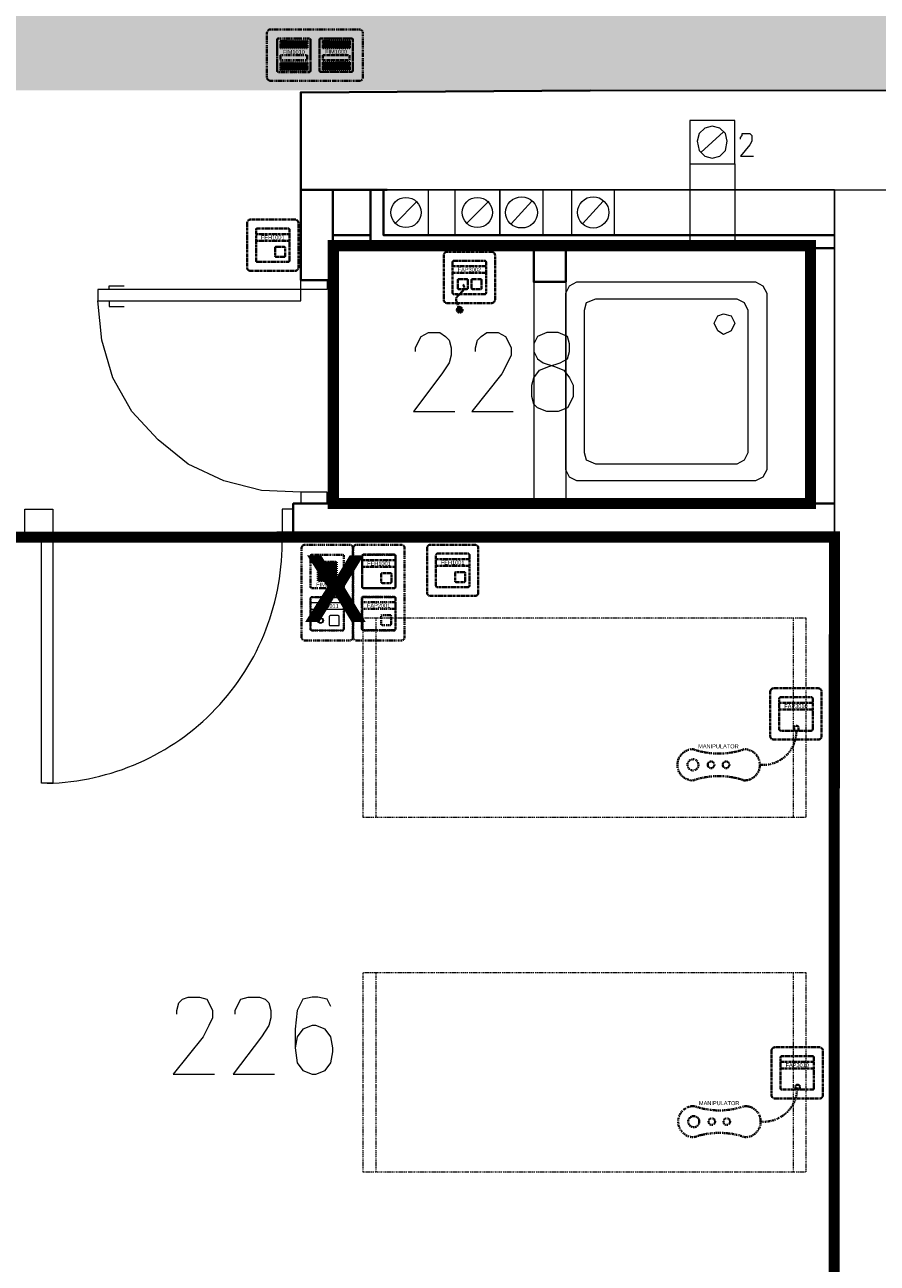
# Model space of a CAD drawing. Header units: millimetres. Extents: x 1 to 17496, y 1 to 30809.
# Tile 202 of 256: x 11683 to 12065, y 20926 to 21481. Entities that reach past the tile are written whole.
import ezdxf
from ezdxf.enums import TextEntityAlignment as Align

# ---------------------------------------------------------------- set-up
doc = ezdxf.new("R2010")
doc.units = ezdxf.units.MM
doc.linetypes.add('BORDER', pattern=[1.75, 0.5, -0.25, 0.5, -0.25, 0, -0.25])
doc.linetypes.add('CENTER', pattern=[2, 1.25, -0.25, 0.25, -0.25])
for name, color, linetype, lineweight in [('0_Przyz_do demontażu', 1, 'CENTER', 40), ('0_Przyz_FAP2001', 1, 'BORDER', 40), ('0_Przyz_FAP3002', 1, 'CENTER', 40), ('0_Przyz_FAP3010', 1, 'CENTER', 40), ('0_Przyz_FEH-1001', 1, 'CENTER', 40), ('0_Przyz_FIM1100', 1, 'BORDER', 40), ('0_Przyz_FIM1200', 1, 'CENTER', 40), ('0_Przyz_Manipulator', 1, 'BORDER', 40), ('0_Przyz_Ramka x4', 1, 'BORDER', 40), ('0_Przyz_Sala chorych', 5, 'BORDER', 40), ('0_Przyz_WC pacjenta', 30, 'CENTER', 40), ('0_Przyz_łóżko', 150, 'BORDER', 40), ('2DE_OBJ_ABB-SIGNAL', 7, 'Continuous', 18), ('N_SSP_ewakuacja', 4, 'CENTER', 40)]:
    doc.layers.add(name, color=color, linetype=linetype, lineweight=lineweight)
for name, color, linetype in [('2DE_TXTMARK', 41, 'Continuous'), ('2DE_TXTNUM', 11, 'Continuous'), ('PDF _Geometria', 7, 'Continuous')]:
    doc.layers.add(name, color=color, linetype=linetype)
doc.styles.add('arial', font='arialbd.ttf')
doc.styles.add('CP_ATTR', font='ARIAL.TTF')
doc.styles.add('CP_ELATT', font='ARIAL.TTF')

# ---------------------------------------------------------------- blocks, each defined once
blk = doc.blocks.new('2de_abb_sig_045_1psoxj')
blk.add_lwpolyline([(0, 20), (0, 0, 0.414214), (1.5, -1.5), (21.5, -1.5, 0.414214), (23, 0), (23, 20, 0.414214), (21.5, 21.5), (1.5, 21.5, 0.414214)], format="xyb", close=True)
at = {"flags": 128}
for points in [[(4, 3.1), (4, 16.9)], [(4.6, 17.5), (18.4, 17.5)], [(19, 16.9), (19, 3.1)], [(18.4, 2.5), (4.6, 2.5)]]:
    blk.add_lwpolyline(points, dxfattribs=at)
for centre, start, end in [((4.6, 16.9), 90, 180), ((18.4, 16.9), 0, 90), ((4.6, 3.1), 180, 270), ((18.4, 3.1), 270, 0)]:
    blk.add_arc(centre, 0.6, start, end)
at = {"linetype": 'Continuous', "style": 'CP_ATTR', "flags": 9}
for tag in ['NAME', 'ARTICLE', 'MARK2', 'OTHER1', 'PRODUCT-TYPE', 'ORDER-NO', 'PRODUCER', 'VOLTAGE', 'CURRENT', 'POWER', 'CHARACTER', 'IP', 'OTHER', 'LINK', 'WEIGHT', 'NUMBER', 'GROUP', 'FUNCTION', 'EL-STATUS']:
    blk.add_attdef(tag, text='', height=0.00005, dxfattribs=at).set_placement((0, 0), align=Align.MIDDLE_LEFT)
at = {"layer": '2DE_TXTMARK', "linetype": 'ByBlock', "style": 'CP_ATTR', "width": 0.8, "flags": 8}
blk.add_attdef('MARK1', text='', height=1.8, dxfattribs=at).set_placement((11.5, 27), align=Align.CENTER)
at = {"layer": '2DE_TXTNUM', "style": 'CP_ELATT', "width": 0.8}
blk.add_attdef('TAG', text='', height=2.5, dxfattribs=at).set_placement((11.5, 23), align=Align.CENTER)
blk = doc.blocks.new('2de_abb_sig_012_53oms7o')
at = {"layer": '0_Przyz_FAP3010', "color": 1}
for p, q in [((15, 5), (0, 5)), ((15, 2), (0, 2)), ((6.68, -7.5), (6.68, -5.79)), ((8.63, -7.5), (8.63, -5.79))]:
    blk.add_line(p, q, dxfattribs=at)
at = {"layer": '0_Przyz_FAP3010', "color": 1, "flags": 128}
for points in [[(0, -6.9), (0, 6.9)], [(0.6, 7.5), (14.4, 7.5)], [(15, 6.9), (15, -6.9)], [(14.4, -7.5), (0.6, -7.5)]]:
    blk.add_lwpolyline(points, dxfattribs=at)
at = {"layer": '0_Przyz_FAP3010', "color": 1}
for centre, radius, start, end in [((0.6, 6.9), 0.6, 90, 180), ((14.4, 6.9), 0.6, 0, 90), ((7.65, -6.54), 1.23, 37.6692, 142.3308), ((0.6, -6.9), 0.6, 180, 270), ((14.4, -6.9), 0.6, 270, 0)]:
    blk.add_arc(centre, radius, start, end, dxfattribs=at)
at = {"layer": '0_Przyz_FAP3010', "color": 1, "style": 'CP_ELATT', "width": 0.8}
blk.add_attdef('TAG', text='', height=2.5, dxfattribs=at).set_placement((7.5, 9), align=Align.CENTER)
at = {"layer": '0_Przyz_FAP3010', "color": 1, "linetype": 'ByBlock', "style": 'CP_ATTR', "width": 0.8, "flags": 8}
blk.add_attdef('MARK1', text='', height=1.8, dxfattribs=at).set_placement((7.5, 3.5), align=Align.MIDDLE_CENTER)
at = {"layer": '0_Przyz_FAP3010', "color": 1, "linetype": 'Continuous', "style": 'CP_ATTR', "flags": 9}
for tag in ['NAME', 'ARTICLE', 'MARK2', 'OTHER1', 'PRODUCT-TYPE', 'ORDER-NO', 'PRODUCER', 'VOLTAGE', 'CURRENT', 'POWER', 'CHARACTER', 'IP', 'OTHER', 'LINK', 'WEIGHT', 'NUMBER', 'GROUP', 'FUNCTION', 'EL-STATUS']:
    blk.add_attdef(tag, text='', height=0.00005, dxfattribs=at).set_placement((0, -6.9), align=Align.MIDDLE_LEFT)
blk = doc.blocks.new('2de_abb_sig_011_53jswgj')
blk.add_hatch(color=256).paths.add_polyline_path([(4.43, -14.56, 0.52796), (2.73, -13.39, 1.894083)])
for p, q in [((15, 5), (0, 5)), ((15, 2), (0, 2)), ((2.32, -1.2), (2.32, -4.8)), ((6.38, -0.75), (2.76, -0.75)), ((2.77, -5.25), (6.37, -5.25)), ((6.82, -4.8), (6.82, -1.2)), ((6.82, -4.35), (6.82, -4.35)), ((8.47, -1.2), (8.47, -4.8)), ((12.53, -0.75), (8.91, -0.75)), ((8.92, -5.25), (12.52, -5.25)), ((12.97, -4.8), (12.97, -1.2)), ((12.97, -4.35), (12.97, -4.35)), ((1.71, -10.8), (3.18, -14.56)), ((4.46, -6.18), (2.81, -7.85))]:
    blk.add_line(p, q)
at = {"flags": 128}
for points in [[(0, -6.9), (0, 6.9)], [(0.6, 7.5), (14.4, 7.5)], [(15, 6.9), (15, -6.9)], [(14.4, -7.5), (0.6, -7.5)]]:
    blk.add_lwpolyline(points, dxfattribs=at)
blk.add_circle((3.18, -14.56), 1.25)
for centre, radius, start, end in [((0.6, 6.9), 0.6, 90, 180), ((14.4, 6.9), 0.6, 0, 90), ((2.77, -1.2), 0.45, 88.7598, 180), ((2.77, -4.8), 0.45, 180, 270), ((2.77, -4.52), 2.36, 315.5514, 40.269), ((6.37, -1.2), 0.45, 0, 91.2402), ((6.37, -4.8), 0.45, 270, 0), ((8.92, -1.2), 0.45, 88.7598, 180), ((8.92, -4.8), 0.45, 180, 270), ((12.52, -1.2), 0.45, 0, 91.2402), ((12.52, -4.8), 0.45, 270, 0), ((0.6, -6.9), 0.6, 180, 270), ((3.91, -9.94), 2.36, 117.738, 201.3291), ((14.4, -6.9), 0.6, 270, 0)]:
    blk.add_arc(centre, radius, start, end)
at = {"linetype": 'Continuous', "style": 'CP_ATTR', "flags": 9}
for tag in ['NAME', 'ARTICLE', 'MARK2', 'OTHER1', 'PRODUCT-TYPE', 'ORDER-NO', 'PRODUCER', 'VOLTAGE', 'CURRENT', 'POWER', 'CHARACTER', 'IP', 'OTHER', 'LINK', 'WEIGHT', 'NUMBER', 'GROUP', 'FUNCTION', 'EL-STATUS']:
    blk.add_attdef(tag, text='', height=0.00005, dxfattribs=at).set_placement((0, -6.9), align=Align.MIDDLE_LEFT)
at = {"layer": '2DE_TXTMARK', "linetype": 'ByBlock', "style": 'CP_ATTR', "width": 0.8, "flags": 8}
blk.add_attdef('MARK1', text='', height=1.8, dxfattribs=at).set_placement((7.5, 3.5), align=Align.MIDDLE_CENTER)
at = {"layer": '2DE_TXTNUM', "style": 'CP_ELATT', "width": 0.8}
blk.add_attdef('TAG', text='', height=2.5, dxfattribs=at).set_placement((7.5, 9), align=Align.CENTER)
blk = doc.blocks.new('2de_abb_sig_001_fzxmh7f')
for p, q in [((15, 5), (0, 5)), ((15, 2), (0, 2)), ((8.57, -1.2), (8.57, -4.8)), ((12.63, -0.75), (9.01, -0.75)), ((9.02, -5.25), (12.62, -5.25)), ((13.07, -4.8), (13.07, -1.2)), ((13.07, -4.35), (13.07, -4.35))]:
    blk.add_line(p, q)
at = {"flags": 128}
for points in [[(0, -6.9), (0, 6.9)], [(0.6, 7.5), (14.4, 7.5)], [(15, 6.9), (15, -6.9)], [(14.4, -7.5), (0.6, -7.5)]]:
    blk.add_lwpolyline(points, dxfattribs=at)
for centre, radius, start, end in [((0.6, 6.9), 0.6, 90, 180), ((14.4, 6.9), 0.6, 0, 90), ((9.02, -1.2), 0.45, 88.7598, 180), ((9.02, -4.8), 0.45, 180, 270), ((12.62, -1.2), 0.45, 0, 91.2402), ((12.62, -4.8), 0.45, 270, 0), ((0.6, -6.9), 0.6, 180, 270), ((14.4, -6.9), 0.6, 270, 0)]:
    blk.add_arc(centre, radius, start, end)
at = {"linetype": 'Continuous', "style": 'CP_ATTR', "flags": 9}
for tag in ['NAME', 'ARTICLE', 'MARK2', 'OTHER1', 'PRODUCT-TYPE', 'ORDER-NO', 'PRODUCER', 'VOLTAGE', 'CURRENT', 'POWER', 'CHARACTER', 'IP', 'OTHER', 'LINK', 'WEIGHT', 'NUMBER', 'GROUP', 'FUNCTION', 'EL-STATUS']:
    blk.add_attdef(tag, text='', height=0.00005, dxfattribs=at).set_placement((0, -6.9), align=Align.MIDDLE_LEFT)
at = {"layer": '2DE_TXTMARK', "linetype": 'ByBlock', "style": 'CP_ATTR', "width": 0.8, "flags": 8}
blk.add_attdef('MARK1', text='', height=1.8, dxfattribs=at).set_placement((7.5, 3.5), align=Align.MIDDLE_CENTER)
at = {"layer": '2DE_TXTNUM', "style": 'CP_ELATT', "width": 0.8}
blk.add_attdef('TAG', text='', height=2.5, dxfattribs=at).set_placement((7.5, 9), align=Align.CENTER)
blk = doc.blocks.new('2de_abb_sig_046_18mvjo')
blk.add_lwpolyline([(0, 40), (0, 0, 0.414214), (1.5, -1.5), (21.5, -1.5, 0.414214), (23, 0), (23, 40, 0.414214), (21.5, 41.5), (1.5, 41.5, 0.414214)], format="xyb", close=True)
at = {"flags": 128}
for points in [[(4, 22.6), (4, 36.4)], [(4.6, 37), (18.4, 37)], [(19, 36.4), (19, 22.6)], [(4, 3.6), (4, 17.4)], [(18.4, 22), (4.6, 22)], [(4.6, 18), (18.4, 18)], [(19, 17.4), (19, 3.6)], [(18.4, 3), (4.6, 3)]]:
    blk.add_lwpolyline(points, dxfattribs=at)
for centre, start, end in [((4.6, 36.4), 90, 180), ((18.4, 36.4), 0, 90), ((4.6, 22.6), 180, 270), ((18.4, 22.6), 270, 0), ((4.6, 17.4), 90, 180), ((18.4, 17.4), 0, 90), ((4.6, 3.6), 180, 270), ((18.4, 3.6), 270, 0)]:
    blk.add_arc(centre, 0.6, start, end)
at = {"linetype": 'Continuous', "style": 'CP_ATTR', "flags": 9}
for tag in ['NAME', 'ARTICLE', 'MARK2', 'OTHER1', 'PRODUCT-TYPE', 'ORDER-NO', 'PRODUCER', 'VOLTAGE', 'CURRENT', 'POWER', 'CHARACTER', 'IP', 'OTHER', 'LINK', 'WEIGHT', 'NUMBER', 'GROUP', 'FUNCTION', 'EL-STATUS']:
    blk.add_attdef(tag, text='', height=0.00005, dxfattribs=at).set_placement((0, 0), align=Align.MIDDLE_LEFT)
at = {"layer": '2DE_TXTMARK', "linetype": 'ByBlock', "style": 'CP_ATTR', "width": 0.8, "flags": 8}
blk.add_attdef('MARK1', text='', height=1.8, dxfattribs=at).set_placement((11.5, 47), align=Align.CENTER)
at = {"layer": '2DE_TXTNUM', "style": 'CP_ELATT', "width": 0.8}
blk.add_attdef('TAG', text='', height=2.5, dxfattribs=at).set_placement((11.5, 43), align=Align.CENTER)
blk = doc.blocks.new('2de_abb_sig_007_fzx2ohn')
blk.add_hatch(color=10).paths.add_polyline_path([(1.5, -2.25), (13.5, -2.25), (13.5, 0), (1.5, 0)])
at = {"color": 10}
for p, q in [((1.5, 0), (13.5, 0)), ((1.5, 0), (1.5, -2.25)), ((13.5, 0), (13.5, -2.25)), ((1.5, -2.25), (13.5, -2.25))]:
    blk.add_line(p, q, dxfattribs=at)
at = {"flags": 128}
for points in [[(0, -6.9), (0, 6.9)], [(0.6, 7.5), (14.4, 7.5)], [(15, 6.9), (15, -6.9)], [(14.4, -7.5), (0.6, -7.5)]]:
    blk.add_lwpolyline(points, dxfattribs=at)
for points in [[(1.5, 3.38), (1.5, 6.38)], [(1.95, 6.38), (1.95, 3.38)], [(2.4, 3.38), (2.4, 6.38)], [(2.85, 6.38), (2.85, 3.38)], [(3.3, 3.38), (3.3, 6.38)], [(3.75, 6.38), (3.75, 3.38)], [(4.2, 3.38), (4.2, 6.38)], [(4.65, 6.38), (4.65, 3.38)], [(5.1, 3.38), (5.1, 6.38)], [(5.55, 6.38), (5.55, 3.38)], [(6, 3.38), (6, 6.38)], [(6.45, 6.38), (6.45, 3.38)], [(6.9, 3.38), (6.9, 6.38)], [(7.35, 6.38), (7.35, 3.38)], [(7.8, 3.38), (7.8, 6.38)], [(8.25, 6.38), (8.25, 3.38)], [(8.7, 3.38), (8.7, 6.38)], [(9.15, 6.38), (9.15, 3.38)], [(9.6, 3.38), (9.6, 6.38)], [(10.05, 6.38), (10.05, 3.38)], [(10.5, 3.38), (10.5, 6.38)], [(10.95, 6.38), (10.95, 3.38)], [(11.4, 3.38), (11.4, 6.38)], [(11.85, 6.38), (11.85, 3.38)], [(12.3, 3.38), (12.3, 6.38)], [(12.75, 6.38), (12.75, 3.38)], [(13.2, 3.38), (13.2, 6.38)], [(13.65, 6.38), (13.65, 3.38)], [(1.5, -6.38), (1.5, -3.38)], [(1.95, -3.38), (1.95, -6.38)], [(2.4, -6.38), (2.4, -3.38)], [(2.85, -3.38), (2.85, -6.38)], [(3.3, -6.38), (3.3, -3.38)], [(3.75, -3.38), (3.75, -6.38)], [(4.2, -6.38), (4.2, -3.38)], [(4.65, -3.38), (4.65, -6.38)], [(5.1, -6.38), (5.1, -3.38)], [(5.55, -3.38), (5.55, -6.38)], [(6, -6.38), (6, -3.38)], [(6.45, -3.38), (6.45, -6.38)], [(6.9, -6.38), (6.9, -3.38)], [(7.35, -3.38), (7.35, -6.38)], [(7.8, -6.38), (7.8, -3.38)], [(8.25, -3.38), (8.25, -6.38)], [(8.7, -6.38), (8.7, -3.38)], [(9.15, -3.38), (9.15, -6.38)], [(9.6, -6.38), (9.6, -3.38)], [(10.05, -3.38), (10.05, -6.38)], [(10.5, -6.38), (10.5, -3.38)], [(10.95, -3.38), (10.95, -6.38)], [(11.4, -6.38), (11.4, -3.38)], [(11.85, -3.38), (11.85, -6.38)], [(12.3, -6.38), (12.3, -3.38)], [(12.75, -3.38), (12.75, -6.38)], [(13.2, -6.38), (13.2, -3.38)], [(13.65, -3.38), (13.65, -6.38)]]:
    blk.add_lwpolyline(points)
for centre, radius, start, end in [((0.6, 6.9), 0.6, 90, 180), ((1.73, 6.38), 0.225, 0, 180), ((2.63, 6.38), 0.225, 0, 180), ((3.53, 6.38), 0.225, 0, 180), ((4.43, 6.38), 0.225, 0, 180), ((5.33, 6.38), 0.225, 0, 180), ((6.23, 6.38), 0.225, 0, 180), ((7.13, 6.38), 0.225, 0, 180), ((8.03, 6.38), 0.225, 0, 180), ((8.93, 6.38), 0.225, 0, 180), ((9.83, 6.38), 0.225, 0, 180), ((10.73, 6.38), 0.225, 0, 180), ((11.63, 6.38), 0.225, 0, 180), ((12.53, 6.38), 0.225, 0, 180), ((13.43, 6.38), 0.225, 0, 180), ((14.4, 6.9), 0.6, 0, 90), ((1.73, 3.38), 0.225, 180, 0), ((2.63, 3.38), 0.225, 180, 0), ((3.53, 3.38), 0.225, 180, 0), ((4.43, 3.38), 0.225, 180, 0), ((5.33, 3.38), 0.225, 180, 0), ((6.23, 3.38), 0.225, 180, 0), ((7.13, 3.38), 0.225, 180, 0), ((8.03, 3.38), 0.225, 180, 0), ((8.93, 3.38), 0.225, 180, 0), ((9.83, 3.38), 0.225, 180, 0), ((10.73, 3.38), 0.225, 180, 0), ((11.63, 3.38), 0.225, 180, 0), ((12.53, 3.38), 0.225, 180, 0), ((13.43, 3.38), 0.225, 180, 0), ((1.73, -3.38), 0.225, 0, 180), ((2.63, -3.38), 0.225, 0, 180), ((3.53, -3.38), 0.225, 0, 180), ((4.43, -3.38), 0.225, 0, 180), ((5.33, -3.38), 0.225, 0, 180), ((6.23, -3.38), 0.225, 0, 180), ((7.13, -3.38), 0.225, 0, 180), ((8.03, -3.38), 0.225, 0, 180), ((8.93, -3.38), 0.225, 0, 180), ((9.83, -3.38), 0.225, 0, 180), ((10.73, -3.38), 0.225, 0, 180), ((11.63, -3.38), 0.225, 0, 180), ((12.53, -3.38), 0.225, 0, 180), ((13.43, -3.38), 0.225, 0, 180), ((0.6, -6.9), 0.6, 180, 270), ((1.73, -6.38), 0.225, 180, 0), ((2.63, -6.38), 0.225, 180, 0), ((3.53, -6.38), 0.225, 180, 0), ((4.43, -6.38), 0.225, 180, 0), ((5.33, -6.38), 0.225, 180, 0), ((6.23, -6.38), 0.225, 180, 0), ((7.13, -6.38), 0.225, 180, 0), ((8.03, -6.38), 0.225, 180, 0), ((8.93, -6.38), 0.225, 180, 0), ((9.83, -6.38), 0.225, 180, 0), ((10.73, -6.38), 0.225, 180, 0), ((11.63, -6.38), 0.225, 180, 0), ((12.53, -6.38), 0.225, 180, 0), ((13.43, -6.38), 0.225, 180, 0), ((14.4, -6.9), 0.6, 270, 0)]:
    blk.add_arc(centre, radius, start, end)
at = {"linetype": 'Continuous', "style": 'CP_ATTR', "flags": 9}
for tag in ['EL-STATUS', 'FUNCTION', 'GROUP', 'NUMBER', 'WEIGHT', 'LINK', 'OTHER', 'IP', 'CHARACTER', 'POWER', 'CURRENT', 'VOLTAGE', 'PRODUCER', 'ORDER-NO', 'PRODUCT-TYPE', 'OTHER1', 'MARK2', 'ARTICLE', 'NAME']:
    blk.add_attdef(tag, text='', height=0.00005, dxfattribs=at).set_placement((0, -6.9), align=Align.MIDDLE_LEFT)
at = {"layer": '2DE_TXTMARK', "linetype": 'ByBlock', "style": 'CP_ATTR', "width": 0.8, "flags": 8}
blk.add_attdef('MARK1', text='', height=1.8, dxfattribs=at).set_placement((7.5, 1.5), align=Align.MIDDLE_CENTER)
at = {"layer": '2DE_TXTNUM', "style": 'CP_ELATT', "width": 0.8}
blk.add_attdef('TAG', text='', height=2.5, dxfattribs=at).set_placement((7.5, 9), align=Align.CENTER)
blk = doc.blocks.new('2de_abb_sig_n52_f0txfx9')
for centre, radius in [((-46.34, -15.39), 2.5), ((-38.25, -15.39), 1.5), ((-31.53, -15.39), 1.5)]:
    blk.add_circle(centre, radius)
for centre, radius, start, end in [((-15.05, -0.39), 15.06, 265.1118, 1.486), ((-46.34, -15.39), 7, 90, 270), ((-34.83, 24.3), 34.66, 250.6222, 289.3778), ((-23.33, -15.39), 7, 270, 90), ((-34.83, -55.09), 34.66, 70.6222, 109.3778)]:
    blk.add_arc(centre, radius, start, end)
at = {"linetype": 'Continuous', "style": 'CP_ATTR', "flags": 9}
for tag in ['ARTICLE', 'NAME', 'EL-STATUS', 'FUNCTION', 'GROUP', 'NUMBER', 'WEIGHT', 'LINK', 'OTHER', 'IP', 'CHARACTER', 'POWER', 'CURRENT', 'VOLTAGE', 'PRODUCER', 'ORDER-NO', 'PRODUCT-TYPE', 'OTHER1', 'MARK2']:
    blk.add_attdef(tag, text='', height=0.00005, dxfattribs=at).set_placement((-46.34, -22.39), align=Align.MIDDLE_LEFT)
at = {"layer": '2DE_TXTMARK', "linetype": 'ByBlock', "style": 'CP_ATTR', "width": 0.8, "flags": 8}
blk.add_attdef('MARK1', text='', height=1.8, dxfattribs=at).set_placement((-34.94, -7.09), align=Align.MIDDLE_CENTER)
at = {"layer": '2DE_TXTNUM', "style": 'CP_ELATT', "width": 0.8}
blk.add_attdef('TAG', text='', height=2.5, dxfattribs=at).set_placement((-34.94, -4.09), align=Align.CENTER)
blk = doc.blocks.new('2de_abb_sig_006_fzxhx6d')
at = {"flags": 128}
for points in [[(0, -6.9), (0, 6.9)], [(0.6, 7.5), (14.4, 7.5)], [(15, 6.9), (15, -6.9)], [(14.4, -7.5), (0.6, -7.5)]]:
    blk.add_lwpolyline(points, dxfattribs=at)
for points in [[(3.45, 4.27), (11.55, 4.27)], [(11.55, 3.82), (3.45, 3.82)], [(3.45, 3.37), (11.55, 3.37)], [(11.55, 2.92), (3.45, 2.92)], [(3.45, 2.47), (11.55, 2.47)], [(11.55, 2.02), (3.45, 2.02)], [(3.45, 1.57), (11.55, 1.57)], [(11.55, 1.12), (3.45, 1.12)], [(3.45, 0.67), (11.55, 0.67)], [(11.55, 0.22), (3.45, 0.22)], [(3.45, -0.22), (11.55, -0.22)], [(11.55, -0.67), (3.45, -0.67)], [(3.45, -1.12), (11.55, -1.12)], [(11.55, -1.57), (3.45, -1.57)], [(3.45, -2.02), (11.55, -2.02)], [(11.55, -2.47), (3.45, -2.47)], [(3.45, -2.92), (11.55, -2.92)], [(11.55, -3.37), (3.45, -3.37)], [(3.45, -3.82), (11.55, -3.82)], [(11.55, -4.27), (3.45, -4.27)]]:
    blk.add_lwpolyline(points)
for centre, radius, start, end in [((0.6, 6.9), 0.6, 90, 180), ((14.4, 6.9), 0.6, 0, 90), ((3.45, 4.05), 0.225, 90, 270), ((3.45, 3.15), 0.225, 90, 270), ((3.45, 2.25), 0.225, 90, 270), ((3.45, 1.35), 0.225, 90, 270), ((3.45, 0.45), 0.225, 90, 270), ((11.55, 4.05), 0.225, 270, 90), ((11.55, 3.15), 0.225, 270, 90), ((11.55, 2.25), 0.225, 270, 90), ((11.55, 1.35), 0.225, 270, 90), ((11.55, 0.45), 0.225, 270, 90), ((3.45, -0.45), 0.225, 90, 270), ((3.45, -1.35), 0.225, 90, 270), ((3.45, -2.25), 0.225, 90, 270), ((3.45, -3.15), 0.225, 90, 270), ((3.45, -4.05), 0.225, 90, 270), ((11.55, -0.45), 0.225, 270, 90), ((11.55, -1.35), 0.225, 270, 90), ((11.55, -2.25), 0.225, 270, 90), ((11.55, -3.15), 0.225, 270, 90), ((11.55, -4.05), 0.225, 270, 90), ((0.6, -6.9), 0.6, 180, 270), ((14.4, -6.9), 0.6, 270, 0)]:
    blk.add_arc(centre, radius, start, end)
at = {"linetype": 'Continuous', "style": 'CP_ATTR', "flags": 9}
for tag in ['NAME', 'ARTICLE', 'MARK2', 'OTHER1', 'PRODUCT-TYPE', 'ORDER-NO', 'PRODUCER', 'VOLTAGE', 'CURRENT', 'POWER', 'CHARACTER', 'IP', 'OTHER', 'LINK', 'WEIGHT', 'NUMBER', 'GROUP', 'FUNCTION', 'EL-STATUS']:
    blk.add_attdef(tag, text='', height=0.00005, dxfattribs=at).set_placement((0, -6.9), align=Align.MIDDLE_LEFT)
at = {"layer": '2DE_TXTMARK', "linetype": 'ByBlock', "style": 'CP_ATTR', "width": 0.8, "flags": 8}
blk.add_attdef('MARK1', text='', height=1.8, dxfattribs=at).set_placement((7.5, -5.89), align=Align.MIDDLE_CENTER)
at = {"layer": '2DE_TXTNUM', "style": 'CP_ELATT', "width": 0.8}
blk.add_attdef('TAG', text='', height=2.5, dxfattribs=at).set_placement((7.5, 9), align=Align.CENTER)
blk = doc.blocks.new('2de_abb_sig_013_53790e7')
for p, q in [((15, 5), (0, 5)), ((15, 2), (0, 2)), ((8.47, -1.2), (8.47, -4.8)), ((12.53, -0.75), (8.91, -0.75)), ((8.92, -5.25), (12.52, -5.25)), ((12.97, -4.8), (12.97, -1.2)), ((12.97, -4.35), (12.97, -4.35))]:
    blk.add_line(p, q)
at = {"flags": 128}
for points in [[(0, -6.9), (0, 6.9)], [(0.6, 7.5), (14.4, 7.5)], [(15, 6.9), (15, -6.9)], [(14.4, -7.5), (0.6, -7.5)]]:
    blk.add_lwpolyline(points, dxfattribs=at)
at = {"ltscale": 0.2}
for centre, radius in [((4.57, -2.98), 1.25), ((4.57, -3), 0.95)]:
    blk.add_circle(centre, radius, dxfattribs=at)
for centre, radius, start, end in [((0.6, 6.9), 0.6, 90, 180), ((14.4, 6.9), 0.6, 0, 90), ((8.92, -1.2), 0.45, 88.7598, 180), ((8.92, -4.8), 0.45, 180, 270), ((12.52, -1.2), 0.45, 0, 91.2402), ((12.52, -4.8), 0.45, 270, 0), ((0.6, -6.9), 0.6, 180, 270), ((14.4, -6.9), 0.6, 270, 0)]:
    blk.add_arc(centre, radius, start, end)
at = {"linetype": 'Continuous', "style": 'CP_ATTR', "flags": 9}
for tag in ['NAME', 'ARTICLE', 'MARK2', 'OTHER1', 'PRODUCT-TYPE', 'ORDER-NO', 'PRODUCER', 'VOLTAGE', 'CURRENT', 'POWER', 'CHARACTER', 'IP', 'OTHER', 'LINK', 'WEIGHT', 'NUMBER', 'GROUP', 'FUNCTION', 'EL-STATUS']:
    blk.add_attdef(tag, text='', height=0.00005, dxfattribs=at).set_placement((0, -6.9), align=Align.MIDDLE_LEFT)
at = {"layer": '2DE_TXTMARK', "linetype": 'ByBlock', "style": 'CP_ATTR', "width": 0.8, "flags": 8}
blk.add_attdef('MARK1', text='', height=1.8, dxfattribs=at).set_placement((7.5, 3.5), align=Align.MIDDLE_CENTER)
at = {"layer": '2DE_TXTNUM', "style": 'CP_ELATT', "width": 0.8}
blk.add_attdef('TAG', text='', height=2.5, dxfattribs=at).set_placement((7.5, 9), align=Align.CENTER)
blk = doc.blocks.new('2de_abb_sig_010_fzx1zps')
for p, q in [((15, 5), (0, 5)), ((15, 2), (0, 2)), ((8.57, -1.2), (8.57, -4.8)), ((12.63, -0.75), (9.01, -0.75)), ((9.02, -5.25), (12.62, -5.25)), ((13.07, -4.8), (13.07, -1.2)), ((13.07, -4.35), (13.07, -4.35))]:
    blk.add_line(p, q)
at = {"flags": 128}
for points in [[(0, -6.9), (0, 6.9)], [(0.6, 7.5), (14.4, 7.5)], [(15, 6.9), (15, -6.9)], [(14.4, -7.5), (0.6, -7.5)]]:
    blk.add_lwpolyline(points, dxfattribs=at)
for centre, radius, start, end in [((0.6, 6.9), 0.6, 90, 180), ((14.4, 6.9), 0.6, 0, 90), ((9.02, -1.2), 0.45, 88.7598, 180), ((9.02, -4.8), 0.45, 180, 270), ((12.62, -1.2), 0.45, 0, 91.2402), ((12.62, -4.8), 0.45, 270, 0), ((0.6, -6.9), 0.6, 180, 270), ((14.4, -6.9), 0.6, 270, 0)]:
    blk.add_arc(centre, radius, start, end)
at = {"linetype": 'Continuous', "style": 'CP_ATTR', "flags": 9}
for tag in ['NAME', 'ARTICLE', 'MARK2', 'OTHER1', 'PRODUCT-TYPE', 'ORDER-NO', 'PRODUCER', 'VOLTAGE', 'CURRENT', 'POWER', 'CHARACTER', 'IP', 'OTHER', 'LINK', 'WEIGHT', 'NUMBER', 'GROUP', 'FUNCTION', 'EL-STATUS']:
    blk.add_attdef(tag, text='', height=0.00005, dxfattribs=at).set_placement((0, -6.9), align=Align.MIDDLE_LEFT)
at = {"layer": '2DE_TXTMARK', "linetype": 'ByBlock', "style": 'CP_ATTR', "width": 0.8, "flags": 8}
blk.add_attdef('MARK1', text='', height=1.8, dxfattribs=at).set_placement((7.5, 3.5), align=Align.MIDDLE_CENTER)
at = {"layer": '2DE_TXTNUM', "style": 'CP_ELATT', "width": 0.8}
blk.add_attdef('TAG', text='', height=2.5, dxfattribs=at).set_placement((7.5, 9), align=Align.CENTER)
blk = doc.blocks.new('2de_abb_sig_005_fzxsvu1')
blk.add_hatch(color=50).paths.add_polyline_path([(1.5, -2.25), (13.5, -2.25), (13.5, 0), (1.5, 0)])
at = {"color": 50}
for p, q in [((1.5, 0), (13.5, 0)), ((1.5, 0), (1.5, -2.25)), ((13.5, 0), (13.5, -2.25)), ((1.5, -2.25), (13.5, -2.25))]:
    blk.add_line(p, q, dxfattribs=at)
at = {"flags": 128}
for points in [[(0, -6.9), (0, 6.9)], [(0.6, 7.5), (14.4, 7.5)], [(15, 6.9), (15, -6.9)], [(14.4, -7.5), (0.6, -7.5)]]:
    blk.add_lwpolyline(points, dxfattribs=at)
for points in [[(1.5, 3.38), (1.5, 6.38)], [(1.95, 6.38), (1.95, 3.38)], [(2.4, 3.38), (2.4, 6.38)], [(2.85, 6.38), (2.85, 3.38)], [(3.3, 3.38), (3.3, 6.38)], [(3.75, 6.38), (3.75, 3.38)], [(4.2, 3.38), (4.2, 6.38)], [(4.65, 6.38), (4.65, 3.38)], [(5.1, 3.38), (5.1, 6.38)], [(5.55, 6.38), (5.55, 3.38)], [(6, 3.38), (6, 6.38)], [(6.45, 6.38), (6.45, 3.38)], [(6.9, 3.38), (6.9, 6.38)], [(7.35, 6.38), (7.35, 3.38)], [(7.8, 3.38), (7.8, 6.38)], [(8.25, 6.38), (8.25, 3.38)], [(8.7, 3.38), (8.7, 6.38)], [(9.15, 6.38), (9.15, 3.38)], [(9.6, 3.38), (9.6, 6.38)], [(10.05, 6.38), (10.05, 3.38)], [(10.5, 3.38), (10.5, 6.38)], [(10.95, 6.38), (10.95, 3.38)], [(11.4, 3.38), (11.4, 6.38)], [(11.85, 6.38), (11.85, 3.38)], [(12.3, 3.38), (12.3, 6.38)], [(12.75, 6.38), (12.75, 3.38)], [(13.2, 3.38), (13.2, 6.38)], [(13.65, 6.38), (13.65, 3.38)], [(1.5, -6.38), (1.5, -3.38)], [(1.95, -3.38), (1.95, -6.38)], [(2.4, -6.38), (2.4, -3.38)], [(2.85, -3.38), (2.85, -6.38)], [(3.3, -6.38), (3.3, -3.38)], [(3.75, -3.38), (3.75, -6.38)], [(4.2, -6.38), (4.2, -3.38)], [(4.65, -3.38), (4.65, -6.38)], [(5.1, -6.38), (5.1, -3.38)], [(5.55, -3.38), (5.55, -6.38)], [(6, -6.38), (6, -3.38)], [(6.45, -3.38), (6.45, -6.38)], [(6.9, -6.38), (6.9, -3.38)], [(7.35, -3.38), (7.35, -6.38)], [(7.8, -6.38), (7.8, -3.38)], [(8.25, -3.38), (8.25, -6.38)], [(8.7, -6.38), (8.7, -3.38)], [(9.15, -3.38), (9.15, -6.38)], [(9.6, -6.38), (9.6, -3.38)], [(10.05, -3.38), (10.05, -6.38)], [(10.5, -6.38), (10.5, -3.38)], [(10.95, -3.38), (10.95, -6.38)], [(11.4, -6.38), (11.4, -3.38)], [(11.85, -3.38), (11.85, -6.38)], [(12.3, -6.38), (12.3, -3.38)], [(12.75, -3.38), (12.75, -6.38)], [(13.2, -6.38), (13.2, -3.38)], [(13.65, -3.38), (13.65, -6.38)]]:
    blk.add_lwpolyline(points)
for centre, radius, start, end in [((0.6, 6.9), 0.6, 90, 180), ((1.73, 6.38), 0.225, 0, 180), ((2.63, 6.38), 0.225, 0, 180), ((3.53, 6.38), 0.225, 0, 180), ((4.43, 6.38), 0.225, 0, 180), ((5.33, 6.38), 0.225, 0, 180), ((6.23, 6.38), 0.225, 0, 180), ((7.13, 6.38), 0.225, 0, 180), ((8.03, 6.38), 0.225, 0, 180), ((8.93, 6.38), 0.225, 0, 180), ((9.83, 6.38), 0.225, 0, 180), ((10.73, 6.38), 0.225, 0, 180), ((11.63, 6.38), 0.225, 0, 180), ((12.53, 6.38), 0.225, 0, 180), ((13.43, 6.38), 0.225, 0, 180), ((14.4, 6.9), 0.6, 0, 90), ((1.73, 3.38), 0.225, 180, 0), ((2.63, 3.38), 0.225, 180, 0), ((3.53, 3.38), 0.225, 180, 0), ((4.43, 3.38), 0.225, 180, 0), ((5.33, 3.38), 0.225, 180, 0), ((6.23, 3.38), 0.225, 180, 0), ((7.13, 3.38), 0.225, 180, 0), ((8.03, 3.38), 0.225, 180, 0), ((8.93, 3.38), 0.225, 180, 0), ((9.83, 3.38), 0.225, 180, 0), ((10.73, 3.38), 0.225, 180, 0), ((11.63, 3.38), 0.225, 180, 0), ((12.53, 3.38), 0.225, 180, 0), ((13.43, 3.38), 0.225, 180, 0), ((1.73, -3.38), 0.225, 0, 180), ((2.63, -3.38), 0.225, 0, 180), ((3.53, -3.38), 0.225, 0, 180), ((4.43, -3.38), 0.225, 0, 180), ((5.33, -3.38), 0.225, 0, 180), ((6.23, -3.38), 0.225, 0, 180), ((7.13, -3.38), 0.225, 0, 180), ((8.03, -3.38), 0.225, 0, 180), ((8.93, -3.38), 0.225, 0, 180), ((9.83, -3.38), 0.225, 0, 180), ((10.73, -3.38), 0.225, 0, 180), ((11.63, -3.38), 0.225, 0, 180), ((12.53, -3.38), 0.225, 0, 180), ((13.43, -3.38), 0.225, 0, 180), ((0.6, -6.9), 0.6, 180, 270), ((1.73, -6.38), 0.225, 180, 0), ((2.63, -6.38), 0.225, 180, 0), ((3.53, -6.38), 0.225, 180, 0), ((4.43, -6.38), 0.225, 180, 0), ((5.33, -6.38), 0.225, 180, 0), ((6.23, -6.38), 0.225, 180, 0), ((7.13, -6.38), 0.225, 180, 0), ((8.03, -6.38), 0.225, 180, 0), ((8.93, -6.38), 0.225, 180, 0), ((9.83, -6.38), 0.225, 180, 0), ((10.73, -6.38), 0.225, 180, 0), ((11.63, -6.38), 0.225, 180, 0), ((12.53, -6.38), 0.225, 180, 0), ((13.43, -6.38), 0.225, 180, 0), ((14.4, -6.9), 0.6, 270, 0)]:
    blk.add_arc(centre, radius, start, end)
at = {"linetype": 'Continuous', "style": 'CP_ATTR', "flags": 9}
for tag in ['EL-STATUS', 'FUNCTION', 'GROUP', 'NUMBER', 'WEIGHT', 'LINK', 'OTHER', 'IP', 'CHARACTER', 'POWER', 'CURRENT', 'VOLTAGE', 'PRODUCER', 'ORDER-NO', 'PRODUCT-TYPE', 'OTHER1', 'MARK2', 'ARTICLE', 'NAME']:
    blk.add_attdef(tag, text='', height=0.00005, dxfattribs=at).set_placement((0, -6.9), align=Align.MIDDLE_LEFT)
at = {"layer": '2DE_TXTMARK', "linetype": 'ByBlock', "style": 'CP_ATTR', "width": 0.8, "flags": 8}
blk.add_attdef('MARK1', text='', height=1.8, dxfattribs=at).set_placement((7.5, 1.5), align=Align.MIDDLE_CENTER)
at = {"layer": '2DE_TXTNUM', "style": 'CP_ELATT', "width": 0.8}
blk.add_attdef('TAG', text='', height=2.5, dxfattribs=at).set_placement((7.5, 9), align=Align.CENTER)

msp = doc.modelspace()

# ---------------------------------------------------------------- hatches: boundary and pattern name
at = {"layer": 'N_SSP_ewakuacja', "lineweight": 60, "transparency": 33554457}
h = msp.add_hatch(color=51, dxfattribs=at)
h.dxf.hatch_style = 1
h.paths.add_polyline_path([(5438.97, 22700.75), (5436.7, 22686.69), (5436.7, 21954.96), (5458.04, 21954.96), (5458.04, 21107.81), (5178.5, 21107.81), (5178.5, 20881.62), (5426.03, 20881.62), (5426.03, 20657.57), (5735.44, 20657.57), (5735.44, 21323.34), (6228.37, 21323.34), (6228.37, 21457.77), (9119.77, 21457.77), (9119.77, 20742.92), (9173.12, 20742.92), (9173.12, 20424.97), (9597.76, 20424.97), (9597.76, 20717.32), (9405.71, 20717.32), (9405.71, 21451.78), (13300.03, 21451.78), (13300.03, 21329.74), (13530.49, 21329.74), (13530.49, 21677.56), (13135.73, 21677.56), (13135.73, 21743.71), (12587.32, 21743.71), (12587.32, 21925.09), (12316.32, 21925.09), (12316.32, 21740.51), (8046.3, 21740.51), (8046.3, 22023.25), (7896.92, 22023.25), (7896.92, 21745.84), (7484.82, 21745.84), (7484.82, 22444.69), (7327.45, 22444.69), (7327.45, 21736.51), (7290.1, 21736.51), (7290.1, 21663.16), (6951.35, 21663.16), (6951.35, 21743.18), (6305.85, 21743.18), (6305.85, 21596.47), (5719.04, 21596.47), (5719.04, 22051.25), (5700.37, 22051.25), (5700.37, 22700.75)])

# ---------------------------------------------------------------- linework, layer by layer
at = {"layer": '0_Przyz_Sala chorych', "ltscale": 500, "const_width": 5}
msp.add_lwpolyline([(11668.13, 21251.42), (11798.13, 21251.42), (11798.13, 21251.45), (12045.71, 21251.45), (12045.53, 21070.03), (12045.53, 20743.08), (11668.11, 20743.08)], close=True, dxfattribs=at)
at = {"layer": '0_Przyz_WC pacjenta', "ltscale": 500, "const_width": 5}
msp.add_lwpolyline([(11821, 21382.18), (12034.92, 21382.18), (12034.92, 21266.53), (11821.05, 21266.53)], close=True, dxfattribs=at)
at = {"layer": '0_Przyz_łóżko', "lineweight": 18}
for points in [[(12033.01, 21125.84), (12033.01, 21215.12), (11834.25, 21215.12), (11834.25, 21125.84)], [(12033.01, 20966.66), (12033.01, 21055.94), (11834.25, 21055.94), (11834.25, 20966.66)]]:
    msp.add_lwpolyline(points, close=True, dxfattribs=at)
for points in [[(11840.14, 21215.12), (11840.14, 21125.84)], [(12027.12, 21215.12), (12027.12, 21125.84)], [(11840.14, 21055.94), (11840.14, 20966.66)], [(12027.12, 21055.94), (12027.12, 20966.66)]]:
    msp.add_lwpolyline(points, dxfattribs=at)
at = {"layer": 'PDF _Geometria', "lineweight": 40}
for points in [[(11936.16, 21451.78), (11806.45, 21450.94), (11806.45, 21407.14), (11845.2, 21407.14)], [(11806.45, 21407.14), (11806.45, 21366.72), (11820.77, 21366.72), (11820.77, 21407.14)], [(11837.62, 21407.14), (11837.62, 21381.04), (12045.64, 21381.04)], [(11843.51, 21407.14), (11843.51, 21386.93), (12045.64, 21386.93)], [(11837.62, 21386.93), (11820.77, 21386.93)], [(11837.62, 21381.04), (11820.77, 21381.04)], [(11925.21, 21381.04), (11925.21, 21365.88), (11910.89, 21365.88), (11910.89, 21381.04)], [(12045.64, 21266.49), (11803.08, 21266.49), (11803.08, 21251.33), (12045.64, 21251.33)]]:
    msp.add_lwpolyline(points, dxfattribs=at)
at = {"layer": 'PDF _Geometria', "lineweight": 25}
for points in [[(11936.16, 21451.78), (12348, 21451.78), (12348, 21407.14), (12089.44, 21407.14), (12089.44, 20737.58), (12096.18, 20737.58)], [(11845.2, 21407.14), (12045.64, 21407.14), (12045.64, 20737.58), (12043.12, 20737.58), (12041.43, 20703.89), (12041.43, 20693.78), (12036.38, 20693.78), (12036.38, 20682.83), (12048.17, 20682.83), (12048.17, 20671.04), (12069.23, 20671.04)]]:
    msp.add_lwpolyline(points, dxfattribs=at)
at = {"layer": 'PDF _Geometria', "lineweight": 18}
for points in [[(12001.01, 21418.94), (12001.01, 21438.31), (11980.79, 21438.31), (11980.79, 21418.94)], [(11997.64, 21429.04), (11996.8, 21432.41), (11994.27, 21434.94), (11990.9, 21435.78), (11987.53, 21434.94), (11985, 21432.41), (11984.16, 21429.04), (11985, 21424.83), (11987.53, 21422.3), (11990.9, 21421.46), (11994.27, 21422.3), (11996.8, 21424.83)], [(11863.72, 21386.93), (11863.72, 21407.14), (11843.51, 21407.14), (11843.51, 21386.93)], [(11895.73, 21386.93), (11895.73, 21407.14), (11875.52, 21407.14), (11875.52, 21386.93)], [(11915.1, 21386.93), (11915.1, 21407.14), (11895.73, 21407.14), (11895.73, 21386.93)], [(11947.1, 21386.93), (11947.1, 21407.14), (11927.73, 21407.14), (11927.73, 21386.93)], [(11715.49, 21357.45), (11806.45, 21357.45), (11806.45, 21366.72), (11818.24, 21366.72), (11818.24, 21362.51), (11715.49, 21362.51)], [(11930.26, 21365.88), (12010.27, 21365.88), (12013.64, 21364.19), (12015.32, 21360.82), (12015.32, 21281.65), (12013.64, 21278.28), (12010.27, 21276.6), (11930.26, 21276.6), (11926.89, 21278.28), (11925.21, 21281.65), (11925.21, 21360.82), (11926.89, 21364.19)], [(11938.68, 21358.3), (12001.85, 21358.3), (12005.22, 21356.61), (12006.9, 21353.24), (12006.9, 21289.23), (12005.22, 21285.86), (12001.85, 21284.18), (11938.68, 21284.18), (11934.47, 21285.86), (11933.63, 21289.23), (11933.63, 21353.24), (11934.47, 21356.61)], [(11995.95, 21342.29), (11993.43, 21343.98), (11991.74, 21347.35), (11993.43, 21350.72), (11995.95, 21351.56), (11999.32, 21350.72), (12001.01, 21347.35), (11999.32, 21343.98)], [(11916.78, 21343.14), (11912.57, 21341.45), (11910.89, 21338.08), (11910.89, 21334.71), (11912.57, 21331.34), (11915.1, 21329.66), (11920.15, 21327.98), (11924.36, 21326.29), (11926.89, 21322.92), (11928.58, 21319.55), (11928.58, 21314.5), (11926.89, 21311.13), (11926.05, 21309.45), (11921.84, 21307.76), (11916.78, 21307.76), (11912.57, 21309.45), (11910.89, 21311.13), (11910.05, 21314.5), (11910.05, 21319.55), (11910.89, 21322.92), (11913.42, 21326.29), (11917.63, 21327.98), (11922.68, 21329.66), (11926.05, 21331.34), (11926.89, 21334.71), (11926.89, 21338.08), (11926.05, 21341.45), (11921.84, 21343.14)], [(11818.24, 21266.49), (11818.24, 21271.55), (11806.45, 21271.55), (11806.45, 21266.49)], [(11690.21, 21141), (11690.21, 21251.33), (11682.76, 21251.33), (11682.76, 21263.97), (11695.26, 21263.97), (11695.26, 21141)], [(11803.08, 21251.33), (11803.08, 21263.97), (11798.03, 21263.97), (11798.03, 21251.33)], [(12045.64, 21135.95), (12045.64, 21118.26)]]:
    msp.add_lwpolyline(points, close=True, dxfattribs=at)
for points in [[(11985.85, 21423.99), (11995.95, 21433.25)], [(12003.53, 21429.88), (12003.53, 21430.73), (12004.38, 21431.57), (12004.38, 21432.41), (12007.74, 21432.41), (12008.59, 21431.57), (12008.59, 21429.04), (12007.74, 21427.36), (12003.53, 21422.3), (12009.43, 21422.3)], [(11980.79, 21418.94), (11980.79, 21381.04)], [(12001.01, 21418.94), (12001.01, 21381.04)], [(12045.64, 21407.14), (12089.44, 21407.14)], [(11848.56, 21391.98), (11858.67, 21402.09)], [(11880.57, 21391.98), (11890.68, 21402.09)], [(11900.78, 21391.98), (11910.05, 21402.09)], [(11932.79, 21391.98), (11942.05, 21402.09)], [(11720.55, 21362.51), (11720.55, 21364.19), (11727.28, 21364.19)], [(11910.89, 21365.88), (11910.89, 21266.49)], [(11925.21, 21365.88), (11925.21, 21266.49)], [(11806.45, 21271.55), (11788.77, 21272.39), (11771.92, 21276.6), (11755.92, 21284.18), (11742.44, 21295.13), (11730.65, 21307.76), (11722.23, 21322.92), (11717.18, 21339.77), (11715.49, 21357.45)], [(11720.55, 21357.45), (11720.55, 21354.93), (11727.28, 21354.93)], [(11857.83, 21334.71), (11857.83, 21336.4), (11859.51, 21339.77), (11860.36, 21341.45), (11863.72, 21343.14), (11868.78, 21343.14), (11871.3, 21341.45), (11872.99, 21339.77), (11873.83, 21336.4), (11873.83, 21333.03), (11872.99, 21329.66), (11869.62, 21324.61), (11856.99, 21307.76), (11875.52, 21307.76)], [(11884.78, 21334.71), (11884.78, 21336.4), (11885.62, 21339.77), (11887.31, 21341.45), (11889.83, 21343.14), (11894.89, 21343.14), (11898.26, 21341.45), (11899.1, 21339.77), (11900.78, 21336.4), (11900.78, 21333.03), (11899.1, 21329.66), (11896.57, 21324.61), (11883.1, 21307.76), (11901.62, 21307.76)], [(11750.87, 21037.41), (11750.87, 21039.09), (11751.71, 21042.46), (11753.39, 21044.15), (11755.92, 21044.99), (11760.97, 21044.99), (11764.34, 21044.15), (11765.18, 21042.46), (11766.87, 21039.09), (11766.87, 21035.72), (11765.18, 21032.35), (11762.66, 21027.3), (11749.18, 21010.46), (11767.71, 21010.46)], [(11776.98, 21037.41), (11776.98, 21039.09), (11778.66, 21042.46), (11779.5, 21044.15), (11782.87, 21044.99), (11787.92, 21044.99), (11790.45, 21044.15), (11792.14, 21042.46), (11792.98, 21039.09), (11792.98, 21035.72), (11792.14, 21032.35), (11788.77, 21027.3), (11776.13, 21010.46), (11794.66, 21010.46)], [(11819.93, 21040.78), (11818.24, 21044.15), (11814.03, 21044.99), (11811.51, 21044.99), (11807.3, 21044.15), (11804.77, 21039.09), (11803.93, 21030.67), (11803.93, 21022.25), (11804.77, 21015.51), (11807.3, 21012.14), (11811.51, 21010.46), (11813.19, 21010.46), (11817.4, 21012.14), (11819.93, 21015.51), (11820.77, 21020.56), (11820.77, 21022.25), (11819.93, 21027.3), (11817.4, 21030.67), (11813.19, 21032.35), (11811.51, 21032.35), (11807.3, 21030.67), (11804.77, 21027.3), (11803.93, 21022.25)]]:
    msp.add_lwpolyline(points, dxfattribs=at)
for centre, radius in [((11853.58, 21397.04), 6.77), ((11885.59, 21397.04), 6.77), ((11937.52, 21397.04), 7.06)]:
    msp.add_circle(centre, radius, dxfattribs=at)
msp.add_arc((11690.28, 21248.75), 107.78, 271.3127, 1.3725, dxfattribs=at)
msp.add_ellipse((11905.41, 21397.04), major_axis=(-7.16, 0), ratio=0.970725, start_param=3.141593, end_param=9.424778, dxfattribs=at)

# ---------------------------------------------------------------- block references
at = {"layer": '0_Przyz_FAP2001', "lineweight": -3}
msp.add_blockref('2de_abb_sig_010_fzx1zps', (11833.84, 21217.2), dxfattribs=at).add_auto_attribs({'MARK1': 'FAP2001'})
at = {"layer": '0_Przyz_FAP3002', "lineweight": -3}
msp.add_blockref('2de_abb_sig_045_1psoxj', (11870.51, 21357.9), dxfattribs=at)
msp.add_blockref('2de_abb_sig_011_53jswgj', (11874.51, 21367.9), dxfattribs=at).add_auto_attribs({'MARK1': 'FAP3002'})
at = {"layer": '0_Przyz_FAP3010', "lineweight": -3}
for p in [(12016.93, 21162.09), (12017.49, 21001.05)]:
    msp.add_blockref('2de_abb_sig_045_1psoxj', p, dxfattribs=at)
ref = msp.add_blockref('2de_abb_sig_012_53oms7o', (12020.93, 21172.09), dxfattribs=at)
ref.add_attrib('MARK1', 'FAP3010', dxfattribs={"layer": '2DE_TXTMARK', "linetype": 'ByBlock', "height": 1.8, "style": 'CP_ATTR', "width": 0.8, "flags": 8}).set_placement((12028.43, 21175.59), align=Align.MIDDLE_CENTER)
ref = msp.add_blockref('2de_abb_sig_012_53oms7o', (12021.49, 21011.05), dxfattribs=at)
ref.add_attrib('MARK1', 'FAP3010', dxfattribs={"layer": '2DE_TXTMARK', "linetype": 'ByBlock', "height": 1.8, "style": 'CP_ATTR', "width": 0.8, "flags": 8}).set_placement((12028.99, 21014.55), align=Align.MIDDLE_CENTER)
at = {"layer": '0_Przyz_FEH-1001', "lineweight": -3}
for p in [(11782.36, 21372.35), (11863.03, 21226.51)]:
    msp.add_blockref('2de_abb_sig_045_1psoxj', p, dxfattribs=at)
for p in [(11786.36, 21382.36), (11833.97, 21236.06), (11867.03, 21236.51)]:
    msp.add_blockref('2de_abb_sig_001_fzxmh7f', p, dxfattribs=at).add_auto_attribs({'MARK1': 'FEH1001'})
at = {"layer": '0_Przyz_FIM1100', "lineweight": -3}
for name, p, values in [('2de_abb_sig_005_fzxsvu1', (11795.8, 21467.55), {'MARK1': 'FIM1010'}), ('2de_abb_sig_006_fzxhx6d', (11810.79, 21236.02), {'MARK1': 'FIM1100'})]:
    msp.add_blockref(name, p, dxfattribs=at).add_auto_attribs(values)
at = {"layer": '0_Przyz_FIM1200', "lineweight": -3}
msp.add_blockref('2de_abb_sig_007_fzx2ohn', (11814.77, 21467.63), dxfattribs=at).add_auto_attribs({'MARK1': 'FIM1000'})
at = {"layer": '0_Przyz_Manipulator', "lineweight": -3}
for p in [(12028.6, 21164.66), (12028.94, 21004.6)]:
    msp.add_blockref('2de_abb_sig_n52_f0txfx9', p, dxfattribs=at).add_auto_attribs({'MARK1': 'MANIPULATOR'})
at = {"layer": '0_Przyz_Ramka x4', "linetype": 'Continuous', "lineweight": 0, "rotation": 270}
msp.add_blockref('2de_abb_sig_046_18mvjo', (11792.78, 21479.14), dxfattribs=at)
at = {"layer": '0_Przyz_Ramka x4', "linetype": 'Continuous', "lineweight": 0}
for p in [(11806.8, 21206.52), (11829.96, 21206.52)]:
    msp.add_blockref('2de_abb_sig_046_18mvjo', p, dxfattribs=at)
at = {"layer": '2DE_OBJ_ABB-SIGNAL', "lineweight": -3}
msp.add_blockref('2de_abb_sig_013_53790e7', (11810.73, 21216.96), dxfattribs=at).add_auto_attribs({'MARK1': 'FAP3011'})

# ---------------------------------------------------------------- texts
at = {"layer": '0_Przyz_do demontażu', "linetype": 'ByBlock', "lineweight": 30, "insert": (11807.98, 21243.3), "char_height": 30, "width": 9.5107, "attachment_point": 1, "style": 'arial'}
msp.add_mtext('X', dxfattribs=at)

doc.saveas('drawing.dxf')
